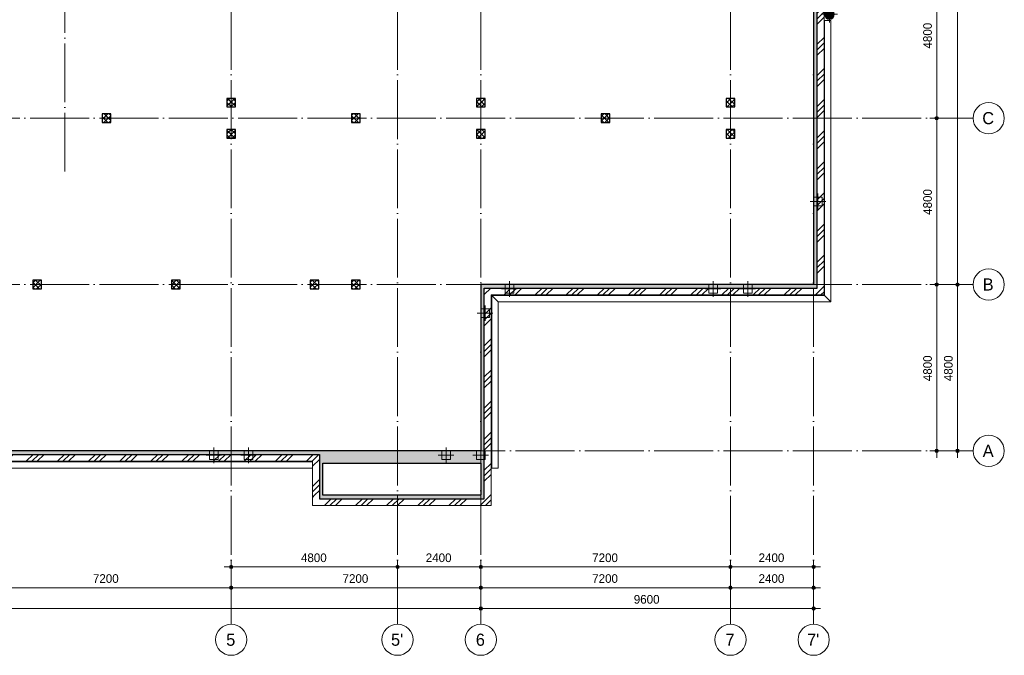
# Model space of a CAD drawing. Header units: millimetres. Extents: x -2900 to 56100, y -900 to 49332.
# Tile 6 of 8: x 27700 to 56100, y -900 to 17445. Entities that reach past the tile are written whole.
import ezdxf

# ---------------------------------------------------------------- set-up
doc = ezdxf.new("R2010")
doc.units = ezdxf.units.MM
for name, pattern in [('WSP_hartlijn', [800, 500, -100, 100, -100]), ('WSP_hhidden', [250, 150, -100]), ('WSP_stramienlijn', [2000, 1700, -150, 0, -150])]:
    doc.linetypes.add(name, pattern=pattern)
for name, color, linetype, lineweight in [('00_algemeen - hartlijn', 7, 'Continuous', 13), ('00_algemeen - hhidden - 0_13mm', 7, 'WSP_hhidden', 13), ('00_maatvoering', 8, 'Continuous', 13), ('00_maatvoering-100', 8, 'Continuous', 13), ('07_stramien', 4, 'Continuous', 13), ('16_funderingsconstructies', 2, 'Continuous', 18), ('16_funderingsconstructies - voeten en balken -cut-', 3, 'Continuous', 25), ('17_paalfunderingen - beton -cut-', 3, 'Continuous', 25), ('17_paalfunderingen - prefab -cut-', 3, 'Continuous', 25), ('28_hoofddraagconstructies - kolommen en liggers', 1, 'Continuous', 13), ('28_hoofddraagconstructies - kolommen en liggers - staal', 1, 'Continuous', 13)]:
    doc.layers.add(name, color=color, linetype=linetype, lineweight=lineweight)
doc.layers.add('16_funderingsconstructies - voeten en balken', color=2, linetype='Continuous')
doc.styles.add('Revittext', font='txt', dxfattribs={"height": 350})
doc.styles.add('Revittext_1', font='txt', dxfattribs={"height": 250})
doc.dimstyles.new('WSP_25_-_transparant', dxfattribs={"dimscale": 304.8, "dimtxt": 252.223969, "dimasz": 1.312336, "dimexe": 0.656168, "dimexo": 0.0625, "dimgap": 0.213255, "dimtad": 1, "dimdec": 0, "dimzin": 0, "dimdsep": 46, "dimtxsty": 'Revittext_1', "dimblk1": 'DOTSMALL', "dimblk2": 'DOTSMALL', "dimsah": 1, "dimcen": 0.09, "dimdle": 0.656168, "dimazin": 0, "dimtfac": 1, "dimtdec": 4, "dimtix": 1, "dimtmove": 0, "dimatfit": 3, "dimfxl": 0.656168, "dimfxlon": 1, "dimtvp": 1, "dimtolj": 1, "dimtzin": 0, "dimarcsym": 2})
pattern_1 = [(45, (0, 0), (-449.013, 449.013), []), (45, (158.75, 0), (0, 898.0256), []), (45, (-158.75, 0), (0, 898.0256), [])]

# ---------------------------------------------------------------- blocks, each defined once
blk = doc.blocks.new('28_WSP_SF_staal - HFL v21-0 - Lequ 200x200x16 - S235-1216753-fundering - plot - 100')
at = {"layer": '00_algemeen - hhidden - 0_13mm'}
blk.add_line((-5960, 39.2), (5960, 39.2), dxfattribs=at)
at = {"layer": '28_hoofddraagconstructies - kolommen en liggers - staal'}
for p, q in [((-5960, 48.2), (-5960, 55.2)), ((5960, 55.2), (-5960, 55.2)), ((-5960, 39.2), (5960, 39.2)), ((5960, 55.2), (5960, 48.2)), ((-5960, -144.8), (5960, -144.8))]:
    blk.add_line(p, q, dxfattribs=at)
blk = doc.blocks.new('28_WSP_SF_staal - HFL v21-0 - Lequ 200x200x16 - S235-1217634-fundering - plot - 100')
at = {"layer": '00_algemeen - hhidden - 0_13mm'}
blk.add_line((-4784, 39.2), (4816, 39.2), dxfattribs=at)
blk = doc.blocks.new('28_WSP_SF_staal - HFL v21-0 - Lequ 200x200x16 - S235-1216926-fundering - plot - 100')
at = {"layer": '00_algemeen - hhidden - 0_13mm'}
blk.add_line((-2484, -39.2), (2500, -39.2), dxfattribs=at)
blk = doc.blocks.new('17_WSP_FD_beton - fundatiepaal v21-1 - ø273_285 _stalen buis_ met kopmoment-1364903-fundering - plot - 100')
at = {"layer": '16_funderingsconstructies'}
blk.add_hatch(color=256, dxfattribs=at).paths.add_polyline_path([(-136, 0), (-131, -38), (-115, -74), (-89, -103), (-57, -124), (-19, -135), (19, -135), (57, -124), (89, -103), (115, -74), (131, -38), (137, 0), (130, 41), (115, 74), (89, 103), (57, 124), (19, 135), (-19, 135), (-57, 124), (-89, 103), (-115, 74), (-131, 38)])
at = {"layer": '00_algemeen - hartlijn', "linetype": 'WSP_hartlijn'}
for p, q in [((-237, 0), (236, 0)), ((0, -237), (0, 236))]:
    blk.add_line(p, q, dxfattribs=at)
at = {"layer": '17_paalfunderingen - beton -cut-'}
for start, end in [(360, 180), (180, 360)]:
    blk.add_arc((0, 0), 137, start, end, dxfattribs=at)
blk = doc.blocks.new('28_WSP_SF_staal - HFL v21-0 - Lequ 200x200x16 - S235-1357833-fundering - plot - 100')
at = {"layer": '00_algemeen - hhidden - 0_13mm'}
blk.add_line((-3962.5, -39.2), (3978.5, -39.2), dxfattribs=at)
blk = doc.blocks.new('17_WSP_FD_prefab - fundatiepaal v18-0 - 250x250-V93-fundering - plot - 100')
at = {"layer": '00_algemeen - hartlijn', "color": 135}
blk.add_line((0, 125), (0, 225), dxfattribs=at)
at = {"layer": '16_funderingsconstructies', "color": 135, "lineweight": 13}
for p, q in [((-225, 0), (225, 0)), ((-125, 125), (-125, -125)), ((0, -225), (0, 125)), ((125, -125), (125, 125)), ((-125, -125), (125, -125))]:
    blk.add_line(p, q, dxfattribs=at)
blk = doc.blocks.new('17_WSP_FD_prefab - fundatiepaal v18-0 - 250x250-V95-fundering - plot - 100')
at = {"layer": '16_funderingsconstructies', "color": 135, "lineweight": 13}
for p, q in [((-225, 0), (225, 0)), ((-125, 125), (-125, -125)), ((0, -225), (0, 125)), ((125, 125), (0, 125)), ((125, -125), (125, 125)), ((-125, -125), (125, -125))]:
    blk.add_line(p, q, dxfattribs=at)
blk = doc.blocks.new('17_WSP_FD_prefab - fundatiepaal v18-0 - 250x250-V61-fundering - plot - 100')
at = {"layer": '16_funderingsconstructies', "lineweight": 13}
h = blk.add_hatch(dxfattribs=at)
h.set_pattern_fill('FP_59', color=10, style=0, pattern_type=2)
h.set_pattern_definition([(45, (-30200, -14600), (-70.71068, 70.71068), []), (135, (-30200, -14600), (-70.71068, -70.71068), [])])
h.paths.add_polyline_path([(125, -125), (125, 125), (-125, 125), (-125, -125)])
at = {"layer": '17_paalfunderingen - prefab -cut-', "color": 8}
for p, q in [((125, 125), (-125, 125)), ((-125, 125), (-125, -125)), ((125, -125), (125, 125)), ((-125, -125), (125, -125))]:
    blk.add_line(p, q, dxfattribs=at)
blk = doc.blocks.new('17_WSP_FD_prefab - fundatiepaal v18-0 - 250x250-V62-fundering - plot - 100')
at = {"layer": '16_funderingsconstructies', "lineweight": 13}
h = blk.add_hatch(dxfattribs=at)
h.set_pattern_fill('FP_60', color=10, style=0, pattern_type=2)
h.set_pattern_definition([(45, (-33800, -15050), (-70.71068, 70.71068), []), (135, (-33800, -15050), (-70.71068, -70.71068), [])])
h.paths.add_polyline_path([(125, -125), (125, 125), (-125, 125), (-125, -125)])
at = {"layer": '17_paalfunderingen - prefab -cut-', "color": 8}
for p, q in [((125, 125), (-125, 125)), ((-125, 125), (-125, -125)), ((125, -125), (125, 125)), ((-125, -125), (125, -125))]:
    blk.add_line(p, q, dxfattribs=at)
blk = doc.blocks.new('17_WSP_FD_prefab - fundatiepaal v18-0 - 250x250-V63-fundering - plot - 100')
at = {"layer": '16_funderingsconstructies', "lineweight": 13}
h = blk.add_hatch(dxfattribs=at)
h.set_pattern_fill('FP_61', color=10, style=0, pattern_type=2)
h.set_pattern_definition([(45, (-33800, -14150), (-70.71068, 70.71068), []), (135, (-33800, -14150), (-70.71068, -70.71068), [])])
h.paths.add_polyline_path([(125, -125), (125, 125), (-125, 125), (-125, -125)])
at = {"layer": '17_paalfunderingen - prefab -cut-', "color": 8}
for p, q in [((125, 125), (-125, 125)), ((-125, 125), (-125, -125)), ((125, -125), (125, 125)), ((-125, -125), (125, -125))]:
    blk.add_line(p, q, dxfattribs=at)
blk = doc.blocks.new('17_WSP_FD_prefab - fundatiepaal v18-0 - 250x250-V64-fundering - plot - 100')
at = {"layer": '16_funderingsconstructies', "lineweight": 13}
h = blk.add_hatch(dxfattribs=at)
h.set_pattern_fill('FP_62', color=10, style=0, pattern_type=2)
h.set_pattern_definition([(45, (-36200, -9800), (-70.71068, 70.71068), []), (135, (-36200, -9800), (-70.71068, -70.71068), [])])
h.paths.add_polyline_path([(125, -125), (125, 125), (-125, 125), (-125, -125)])
at = {"layer": '17_paalfunderingen - prefab -cut-', "color": 8}
for p, q in [((125, 125), (-125, 125)), ((-125, 125), (-125, -125)), ((125, -125), (125, 125)), ((-125, -125), (125, -125))]:
    blk.add_line(p, q, dxfattribs=at)
blk = doc.blocks.new('17_WSP_FD_prefab - fundatiepaal v18-0 - 250x250-V65-fundering - plot - 100')
at = {"layer": '16_funderingsconstructies', "lineweight": 13}
h = blk.add_hatch(dxfattribs=at)
h.set_pattern_fill('FP_63', color=10, style=0, pattern_type=2)
h.set_pattern_definition([(45, (-37400, -14600), (-70.71068, 70.71068), []), (135, (-37400, -14600), (-70.71068, -70.71068), [])])
h.paths.add_polyline_path([(125, -125), (125, 125), (-125, 125), (-125, -125)])
at = {"layer": '17_paalfunderingen - prefab -cut-', "color": 8}
for p, q in [((125, 125), (-125, 125)), ((-125, 125), (-125, -125)), ((125, -125), (125, 125)), ((-125, -125), (125, -125))]:
    blk.add_line(p, q, dxfattribs=at)
blk = doc.blocks.new('17_WSP_FD_prefab - fundatiepaal v18-0 - 250x250-V66-fundering - plot - 100')
at = {"layer": '16_funderingsconstructies', "lineweight": 13}
h = blk.add_hatch(dxfattribs=at)
h.set_pattern_fill('FP_64', color=10, style=0, pattern_type=2)
h.set_pattern_definition([(45, (-37400, -9800), (-70.71068, 70.71068), []), (135, (-37400, -9800), (-70.71068, -70.71068), [])])
h.paths.add_polyline_path([(125, -125), (125, 125), (-125, 125), (-125, -125)])
at = {"layer": '17_paalfunderingen - prefab -cut-', "color": 8}
for p, q in [((125, 125), (-125, 125)), ((-125, 125), (-125, -125)), ((125, -125), (125, 125)), ((-125, -125), (125, -125))]:
    blk.add_line(p, q, dxfattribs=at)
blk = doc.blocks.new('17_WSP_FD_prefab - fundatiepaal v18-0 - 250x250-V67-fundering - plot - 100')
at = {"layer": '16_funderingsconstructies', "lineweight": 13}
h = blk.add_hatch(dxfattribs=at)
h.set_pattern_fill('FP_65', color=10, style=0, pattern_type=2)
h.set_pattern_definition([(45, (-28200, -9800), (-70.71068, 70.71068), []), (135, (-28200, -9800), (-70.71068, -70.71068), [])])
h.paths.add_polyline_path([(125, -125), (125, 125), (-125, 125), (-125, -125)])
at = {"layer": '17_paalfunderingen - prefab -cut-', "color": 8}
for p, q in [((125, 125), (-125, 125)), ((-125, 125), (-125, -125)), ((125, -125), (125, 125)), ((-125, -125), (125, -125))]:
    blk.add_line(p, q, dxfattribs=at)
blk = doc.blocks.new('17_WSP_FD_prefab - fundatiepaal v18-0 - 250x250-V68-fundering - plot - 100')
at = {"layer": '16_funderingsconstructies', "lineweight": 13}
h = blk.add_hatch(dxfattribs=at)
h.set_pattern_fill('FP_66', color=10, style=0, pattern_type=2)
h.set_pattern_definition([(45, (-32200, -9800), (-70.71068, 70.71068), []), (135, (-32200, -9800), (-70.71068, -70.71068), [])])
h.paths.add_polyline_path([(125, -125), (125, 125), (-125, 125), (-125, -125)])
at = {"layer": '17_paalfunderingen - prefab -cut-', "color": 8}
for p, q in [((125, 125), (-125, 125)), ((-125, 125), (-125, -125)), ((125, -125), (125, 125)), ((-125, -125), (125, -125))]:
    blk.add_line(p, q, dxfattribs=at)
blk = doc.blocks.new('17_WSP_FD_prefab - fundatiepaal v18-0 - 250x250-V69-fundering - plot - 100')
at = {"layer": '16_funderingsconstructies', "lineweight": 13}
h = blk.add_hatch(dxfattribs=at)
h.set_pattern_fill('FP_67', color=10, style=0, pattern_type=2)
h.set_pattern_definition([(45, (-41000, -15050), (-70.71068, 70.71068), []), (135, (-41000, -15050), (-70.71068, -70.71068), [])])
h.paths.add_polyline_path([(125, -125), (125, 125), (-125, 125), (-125, -125)])
at = {"layer": '17_paalfunderingen - prefab -cut-', "color": 8}
for p, q in [((125, 125), (-125, 125)), ((-125, 125), (-125, -125)), ((125, -125), (125, 125)), ((-125, -125), (125, -125))]:
    blk.add_line(p, q, dxfattribs=at)
blk = doc.blocks.new('17_WSP_FD_prefab - fundatiepaal v18-0 - 250x250-V70-fundering - plot - 100')
at = {"layer": '16_funderingsconstructies', "lineweight": 13}
h = blk.add_hatch(dxfattribs=at)
h.set_pattern_fill('FP_68', color=10, style=0, pattern_type=2)
h.set_pattern_definition([(45, (-41000, -14150), (-70.71068, 70.71068), []), (135, (-41000, -14150), (-70.71068, -70.71068), [])])
h.paths.add_polyline_path([(125, -125), (125, 125), (-125, 125), (-125, -125)])
at = {"layer": '17_paalfunderingen - prefab -cut-', "color": 8}
for p, q in [((125, 125), (-125, 125)), ((-125, 125), (-125, -125)), ((125, -125), (125, 125)), ((-125, -125), (125, -125))]:
    blk.add_line(p, q, dxfattribs=at)
blk = doc.blocks.new('17_WSP_FD_prefab - fundatiepaal v18-0 - 250x250-V96-fundering - plot - 100')
at = {"layer": '00_algemeen - hartlijn', "color": 135}
blk.add_line((-225, 0), (-125, 0), dxfattribs=at)
at = {"layer": '16_funderingsconstructies', "color": 135, "lineweight": 13}
for p, q in [((125, 125), (-125, 125)), ((-125, 0), (225, 0)), ((0, -225), (0, 225)), ((125, -125), (125, 125)), ((-125, -125), (125, -125))]:
    blk.add_line(p, q, dxfattribs=at)
blk = doc.blocks.new('17_WSP_FD_prefab - fundatiepaal v18-0 - 250x250-V76-fundering - plot - 100')
at = {"layer": '16_funderingsconstructies', "lineweight": 13}
h = blk.add_hatch(dxfattribs=at)
h.set_pattern_fill('FP_73', color=10, style=0, pattern_type=2)
h.set_pattern_definition([(45, (-44600, -14600), (-70.71068, 70.71068), []), (135, (-44600, -14600), (-70.71068, -70.71068), [])])
h.paths.add_polyline_path([(125, -125), (125, 125), (-125, 125), (-125, -125)])
at = {"layer": '17_paalfunderingen - prefab -cut-', "color": 8}
for p, q in [((125, 125), (-125, 125)), ((-125, 125), (-125, -125)), ((125, -125), (125, 125)), ((-125, -125), (125, -125))]:
    blk.add_line(p, q, dxfattribs=at)
blk = doc.blocks.new('17_WSP_FD_prefab - fundatiepaal v18-0 - 250x250-V77-fundering - plot - 100')
at = {"layer": '16_funderingsconstructies', "lineweight": 13}
h = blk.add_hatch(dxfattribs=at)
h.set_pattern_fill('FP_74', color=10, style=0, pattern_type=2)
h.set_pattern_definition([(45, (-48200, -15050), (-70.71068, 70.71068), []), (135, (-48200, -15050), (-70.71068, -70.71068), [])])
h.paths.add_polyline_path([(125, -125), (125, 125), (-125, 125), (-125, -125)])
at = {"layer": '17_paalfunderingen - prefab -cut-', "color": 8}
for p, q in [((125, 125), (-125, 125)), ((-125, 125), (-125, -125)), ((125, -125), (125, 125)), ((-125, -125), (125, -125))]:
    blk.add_line(p, q, dxfattribs=at)
blk = doc.blocks.new('17_WSP_FD_prefab - fundatiepaal v18-0 - 250x250-V78-fundering - plot - 100')
at = {"layer": '16_funderingsconstructies', "lineweight": 13}
h = blk.add_hatch(dxfattribs=at)
h.set_pattern_fill('FP_75', color=10, style=0, pattern_type=2)
h.set_pattern_definition([(45, (-48200, -14150), (-70.71068, 70.71068), []), (135, (-48200, -14150), (-70.71068, -70.71068), [])])
h.paths.add_polyline_path([(125, -125), (125, 125), (-125, 125), (-125, -125)])
at = {"layer": '17_paalfunderingen - prefab -cut-', "color": 8}
for p, q in [((125, 125), (-125, 125)), ((-125, 125), (-125, -125)), ((125, -125), (125, 125)), ((-125, -125), (125, -125))]:
    blk.add_line(p, q, dxfattribs=at)
blk = doc.blocks.new('Grid - Stramienbol 9_0mm-3500-fundering - plot - 100')
at = {"layer": '07_stramien'}
blk.add_circle((0, 0), 4.5, dxfattribs=at)
blk = doc.blocks.new('DIMBLOCK30-fundering - plot - 100')
at = {"layer": '00_maatvoering-100'}
h = blk.add_hatch(color=256, dxfattribs=at)
edge = h.paths.add_edge_path()
edge.add_arc((26600, 1052), 50, 0, 360)
h = blk.add_hatch(color=256, dxfattribs=at)
edge = h.paths.add_edge_path()
edge.add_arc((33800, 1052), 50, 0, 360)
for p, q in [((26600, 1252), (26600, 852)), ((26600, 1052), (26600, 1252)), ((33800, 1252), (33800, 852)), ((33800, 1052), (33800, 1252)), ((26600, 1052), (33800, 1052))]:
    blk.add_line(p, q, dxfattribs=at)
for centre in [(26600, 1052), (33800, 1052)]:
    blk.add_circle(centre, 50, dxfattribs=at)
at = {"layer": '00_maatvoering-100', "color": 0, "insert": (29812, 1441), "char_height": 250, "width": 931.29, "attachment_point": 1, "line_spacing_factor": 0.931288, "style": 'Revittext_1'}
blk.add_mtext('7200', dxfattribs=at)
blk = doc.blocks.new('_DotSmall')
at = {"color": 0, "linetype": 'ByBlock', "const_width": 0.5}
blk.add_lwpolyline([(-0.0625, 0, 1), (0.0625, 0, 1)], format="xyb", close=True, dxfattribs=at)
blk = doc.blocks.new('DIMBLOCK31-fundering - plot - 100')
at = {"layer": '00_maatvoering-100'}
h = blk.add_hatch(color=256, dxfattribs=at)
edge = h.paths.add_edge_path()
edge.add_arc((33800, 1052), 50, 0, 360)
h = blk.add_hatch(color=256, dxfattribs=at)
edge = h.paths.add_edge_path()
edge.add_arc((41000, 1052), 50, 0, 360)
for p, q in [((33800, 1252), (33800, 852)), ((33800, 1052), (33800, 1252)), ((41000, 1252), (41000, 852)), ((41000, 1052), (41000, 1252)), ((33800, 1052), (41000, 1052))]:
    blk.add_line(p, q, dxfattribs=at)
for centre in [(33800, 1052), (41000, 1052)]:
    blk.add_circle(centre, 50, dxfattribs=at)
at = {"layer": '00_maatvoering-100', "color": 0, "insert": (37012, 1441), "char_height": 250, "width": 931.29, "attachment_point": 1, "line_spacing_factor": 0.931288, "style": 'Revittext_1'}
blk.add_mtext('7200', dxfattribs=at)
blk = doc.blocks.new('DIMBLOCK32-fundering - plot - 100')
at = {"layer": '00_maatvoering-100'}
h = blk.add_hatch(color=256, dxfattribs=at)
edge = h.paths.add_edge_path()
edge.add_arc((41000, 1052), 50, 0, 360)
h = blk.add_hatch(color=256, dxfattribs=at)
edge = h.paths.add_edge_path()
edge.add_arc((48200, 1052), 50, 0, 360)
for p, q in [((41000, 1252), (41000, 852)), ((41000, 1052), (41000, 1252)), ((48200, 1252), (48200, 852)), ((48200, 1052), (48200, 1252)), ((41000, 1052), (48200, 1052))]:
    blk.add_line(p, q, dxfattribs=at)
for centre in [(41000, 1052), (48200, 1052)]:
    blk.add_circle(centre, 50, dxfattribs=at)
at = {"layer": '00_maatvoering-100', "color": 0, "insert": (44212, 1441), "char_height": 250, "width": 931.29, "attachment_point": 1, "line_spacing_factor": 0.931288, "style": 'Revittext_1'}
blk.add_mtext('7200', dxfattribs=at)
blk = doc.blocks.new('DIMBLOCK33-fundering - plot - 100')
at = {"layer": '00_maatvoering-100'}
h = blk.add_hatch(color=256, dxfattribs=at)
edge = h.paths.add_edge_path()
edge.add_arc((48200, 1052), 50, 0, 360)
h = blk.add_hatch(color=256, dxfattribs=at)
edge = h.paths.add_edge_path()
edge.add_arc((50600, 1052), 50, 0, 360)
for p, q in [((48200, 1252), (48200, 852)), ((48200, 1052), (48200, 1252)), ((50600, 1252), (50600, 852)), ((50600, 1052), (50600, 1252)), ((48200, 1052), (50800, 1052))]:
    blk.add_line(p, q, dxfattribs=at)
for centre in [(48200, 1052), (50600, 1052)]:
    blk.add_circle(centre, 50, dxfattribs=at)
at = {"layer": '00_maatvoering-100', "color": 0, "insert": (49012, 1441), "char_height": 250, "width": 931.29, "attachment_point": 1, "line_spacing_factor": 0.931288, "style": 'Revittext_1'}
blk.add_mtext('2400', dxfattribs=at)
blk = doc.blocks.new('DIMBLOCK35-fundering - plot - 100')
at = {"layer": '00_maatvoering-100'}
h = blk.add_hatch(color=256, dxfattribs=at)
edge = h.paths.add_edge_path()
edge.add_arc((9800, 452), 50, 0, 360)
h = blk.add_hatch(color=256, dxfattribs=at)
edge = h.paths.add_edge_path()
edge.add_arc((41000, 452), 50, 0, 360)
for p, q in [((9800, 652), (9800, 252)), ((9800, 452), (9800, 652)), ((41000, 652), (41000, 252)), ((41000, 452), (41000, 652)), ((9800, 452), (41000, 452))]:
    blk.add_line(p, q, dxfattribs=at)
for centre in [(9800, 452), (41000, 452)]:
    blk.add_circle(centre, 50, dxfattribs=at)
at = {"layer": '00_maatvoering-100', "color": 0, "insert": (24915, 841), "char_height": 250, "width": 1164.11, "attachment_point": 1, "line_spacing_factor": 0.931288, "style": 'Revittext_1'}
blk.add_mtext('31200', dxfattribs=at)
blk = doc.blocks.new('DIMBLOCK36-fundering - plot - 100')
at = {"layer": '00_maatvoering-100'}
h = blk.add_hatch(color=256, dxfattribs=at)
edge = h.paths.add_edge_path()
edge.add_arc((41000, 452), 50, 0, 360)
h = blk.add_hatch(color=256, dxfattribs=at)
edge = h.paths.add_edge_path()
edge.add_arc((50600, 452), 50, 0, 360)
for p, q in [((41000, 652), (41000, 252)), ((41000, 452), (41000, 652)), ((50600, 652), (50600, 252)), ((50600, 452), (50600, 652)), ((41000, 452), (50800, 452))]:
    blk.add_line(p, q, dxfattribs=at)
for centre in [(41000, 452), (50600, 452)]:
    blk.add_circle(centre, 50, dxfattribs=at)
at = {"layer": '00_maatvoering-100', "color": 0, "insert": (45412, 841), "char_height": 250, "width": 931.29, "attachment_point": 1, "line_spacing_factor": 0.931288, "style": 'Revittext_1'}
blk.add_mtext('9600', dxfattribs=at)
blk = doc.blocks.new('DIMBLOCK39-fundering - plot - 100')
at = {"layer": '00_maatvoering-100'}
h = blk.add_hatch(color=256, dxfattribs=at)
edge = h.paths.add_edge_path()
edge.add_arc((33800, 1652), 50, 0, 360)
h = blk.add_hatch(color=256, dxfattribs=at)
edge = h.paths.add_edge_path()
edge.add_arc((38600, 1652), 50, 0, 360)
for p, q in [((33800, 1852), (33800, 1452)), ((33800, 1652), (33800, 1852)), ((38600, 1852), (38600, 1452)), ((38600, 1652), (38600, 1852)), ((33600, 1652), (38600, 1652))]:
    blk.add_line(p, q, dxfattribs=at)
for centre in [(33800, 1652), (38600, 1652)]:
    blk.add_circle(centre, 50, dxfattribs=at)
at = {"layer": '00_maatvoering-100', "color": 0, "insert": (35812, 2041), "char_height": 250, "width": 931.29, "attachment_point": 1, "line_spacing_factor": 0.931288, "style": 'Revittext_1'}
blk.add_mtext('4800', dxfattribs=at)
blk = doc.blocks.new('DIMBLOCK40-fundering - plot - 100')
at = {"layer": '00_maatvoering-100'}
h = blk.add_hatch(color=256, dxfattribs=at)
edge = h.paths.add_edge_path()
edge.add_arc((38600, 1652), 50, 0, 360)
h = blk.add_hatch(color=256, dxfattribs=at)
edge = h.paths.add_edge_path()
edge.add_arc((41000, 1652), 50, 0, 360)
for p, q in [((38600, 1852), (38600, 1452)), ((38600, 1652), (38600, 1852)), ((41000, 1852), (41000, 1452)), ((41000, 1652), (41000, 1852)), ((38600, 1652), (41200, 1652))]:
    blk.add_line(p, q, dxfattribs=at)
for centre in [(38600, 1652), (41000, 1652)]:
    blk.add_circle(centre, 50, dxfattribs=at)
at = {"layer": '00_maatvoering-100', "color": 0, "insert": (39412, 2041), "char_height": 250, "width": 931.29, "attachment_point": 1, "line_spacing_factor": 0.931288, "style": 'Revittext_1'}
blk.add_mtext('2400', dxfattribs=at)
blk = doc.blocks.new('DIMBLOCK41-fundering - plot - 100')
at = {"layer": '00_maatvoering-100'}
h = blk.add_hatch(color=256, dxfattribs=at)
edge = h.paths.add_edge_path()
edge.add_arc((41000, 1652), 50, 0, 360)
h = blk.add_hatch(color=256, dxfattribs=at)
edge = h.paths.add_edge_path()
edge.add_arc((48200, 1652), 50, 0, 360)
for p, q in [((41000, 1852), (41000, 1452)), ((41000, 1652), (41000, 1852)), ((48200, 1852), (48200, 1452)), ((48200, 1652), (48200, 1852)), ((40800, 1652), (48200, 1652))]:
    blk.add_line(p, q, dxfattribs=at)
for centre in [(41000, 1652), (48200, 1652)]:
    blk.add_circle(centre, 50, dxfattribs=at)
at = {"layer": '00_maatvoering-100', "color": 0, "insert": (44212, 2041), "char_height": 250, "width": 931.29, "attachment_point": 1, "line_spacing_factor": 0.931288, "style": 'Revittext_1'}
blk.add_mtext('7200', dxfattribs=at)
blk = doc.blocks.new('DIMBLOCK42-fundering - plot - 100')
at = {"layer": '00_maatvoering-100'}
h = blk.add_hatch(color=256, dxfattribs=at)
edge = h.paths.add_edge_path()
edge.add_arc((48200, 1652), 50, 0, 360)
h = blk.add_hatch(color=256, dxfattribs=at)
edge = h.paths.add_edge_path()
edge.add_arc((50600, 1652), 50, 0, 360)
for p, q in [((48200, 1852), (48200, 1452)), ((48200, 1652), (48200, 1852)), ((50600, 1852), (50600, 1452)), ((50600, 1652), (50600, 1852)), ((48200, 1652), (50800, 1652))]:
    blk.add_line(p, q, dxfattribs=at)
for centre in [(48200, 1652), (50600, 1652)]:
    blk.add_circle(centre, 50, dxfattribs=at)
at = {"layer": '00_maatvoering-100', "color": 0, "insert": (49012, 2041), "char_height": 250, "width": 931.29, "attachment_point": 1, "line_spacing_factor": 0.931288, "style": 'Revittext_1'}
blk.add_mtext('2400', dxfattribs=at)
blk = doc.blocks.new('DIMBLOCK47-fundering - plot - 100')
at = {"layer": '00_maatvoering-100'}
h = blk.add_hatch(color=256, dxfattribs=at)
edge = h.paths.add_edge_path()
edge.add_arc((54149, 19400), 50, 0, 360)
h = blk.add_hatch(color=256, dxfattribs=at)
edge = h.paths.add_edge_path()
edge.add_arc((54149, 14600), 50, 0, 360)
for p, q in [((54349, 19400), (53949, 19400)), ((54149, 19400), (54149, 14600)), ((54149, 19400), (54349, 19400)), ((54349, 14600), (53949, 14600)), ((54149, 14600), (54349, 14600))]:
    blk.add_line(p, q, dxfattribs=at)
for centre in [(54149, 19400), (54149, 14600)]:
    blk.add_circle(centre, 50, dxfattribs=at)
at = {"layer": '00_maatvoering-100', "color": 0, "insert": (53760, 16612), "char_height": 250, "width": 931.29, "attachment_point": 1, "rotation": 90, "line_spacing_factor": 0.931288, "style": 'Revittext_1'}
blk.add_mtext('4800', dxfattribs=at)
blk = doc.blocks.new('DIMBLOCK48-fundering - plot - 100')
at = {"layer": '00_maatvoering-100'}
h = blk.add_hatch(color=256, dxfattribs=at)
edge = h.paths.add_edge_path()
edge.add_arc((54149, 14600), 50, 0, 360)
h = blk.add_hatch(color=256, dxfattribs=at)
edge = h.paths.add_edge_path()
edge.add_arc((54149, 9800), 50, 0, 360)
for p, q in [((54349, 14600), (53949, 14600)), ((54149, 14600), (54149, 9800)), ((54149, 14600), (54349, 14600)), ((54349, 9800), (53949, 9800)), ((54149, 9800), (54349, 9800))]:
    blk.add_line(p, q, dxfattribs=at)
for centre in [(54149, 14600), (54149, 9800)]:
    blk.add_circle(centre, 50, dxfattribs=at)
at = {"layer": '00_maatvoering-100', "color": 0, "insert": (53760, 11812), "char_height": 250, "width": 931.29, "attachment_point": 1, "rotation": 90, "line_spacing_factor": 0.931288, "style": 'Revittext_1'}
blk.add_mtext('4800', dxfattribs=at)
blk = doc.blocks.new('DIMBLOCK49-fundering - plot - 100')
at = {"layer": '00_maatvoering-100'}
h = blk.add_hatch(color=256, dxfattribs=at)
edge = h.paths.add_edge_path()
edge.add_arc((54149, 9800), 50, 0, 360)
h = blk.add_hatch(color=256, dxfattribs=at)
edge = h.paths.add_edge_path()
edge.add_arc((54149, 5000), 50, 0, 360)
for p, q in [((54349, 9800), (53949, 9800)), ((54149, 9800), (54149, 4800)), ((54149, 9800), (54349, 9800)), ((54349, 5000), (53949, 5000)), ((54149, 5000), (54349, 5000))]:
    blk.add_line(p, q, dxfattribs=at)
for centre in [(54149, 9800), (54149, 5000)]:
    blk.add_circle(centre, 50, dxfattribs=at)
at = {"layer": '00_maatvoering-100', "color": 0, "insert": (53760, 7012), "char_height": 250, "width": 931.29, "attachment_point": 1, "rotation": 90, "line_spacing_factor": 0.931288, "style": 'Revittext_1'}
blk.add_mtext('4800', dxfattribs=at)
blk = doc.blocks.new('DIMBLOCK51-fundering - plot - 100')
at = {"layer": '00_maatvoering-100'}
h = blk.add_hatch(color=256, dxfattribs=at)
edge = h.paths.add_edge_path()
edge.add_arc((54749, 29000), 50, 0, 360)
h = blk.add_hatch(color=256, dxfattribs=at)
edge = h.paths.add_edge_path()
edge.add_arc((54749, 9800), 50, 0, 360)
for p, q in [((54949, 29000), (54549, 29000)), ((54749, 29000), (54749, 9800)), ((54749, 29000), (54949, 29000)), ((54949, 9800), (54549, 9800)), ((54749, 9800), (54949, 9800))]:
    blk.add_line(p, q, dxfattribs=at)
for centre in [(54749, 29000), (54749, 9800)]:
    blk.add_circle(centre, 50, dxfattribs=at)
at = {"layer": '00_maatvoering-100', "color": 0, "insert": (54360, 18915), "char_height": 250, "width": 1164.11, "attachment_point": 1, "rotation": 90, "line_spacing_factor": 0.931288, "style": 'Revittext_1'}
blk.add_mtext('19200', dxfattribs=at)
blk = doc.blocks.new('DIMBLOCK52-fundering - plot - 100')
at = {"layer": '00_maatvoering-100'}
h = blk.add_hatch(color=256, dxfattribs=at)
edge = h.paths.add_edge_path()
edge.add_arc((54749, 9800), 50, 0, 360)
h = blk.add_hatch(color=256, dxfattribs=at)
edge = h.paths.add_edge_path()
edge.add_arc((54749, 5000), 50, 0, 360)
for p, q in [((54949, 9800), (54549, 9800)), ((54749, 9800), (54749, 4800)), ((54749, 9800), (54949, 9800)), ((54949, 5000), (54549, 5000)), ((54749, 5000), (54949, 5000))]:
    blk.add_line(p, q, dxfattribs=at)
for centre in [(54749, 9800), (54749, 5000)]:
    blk.add_circle(centre, 50, dxfattribs=at)
at = {"layer": '00_maatvoering-100', "color": 0, "insert": (54360, 7012), "char_height": 250, "width": 931.29, "attachment_point": 1, "rotation": 90, "line_spacing_factor": 0.931288, "style": 'Revittext_1'}
blk.add_mtext('4800', dxfattribs=at)

msp = doc.modelspace()

# ---------------------------------------------------------------- hatches: boundary and pattern name
at = {"layer": '16_funderingsconstructies - voeten en balken'}
for points in [[(50700, 9700), (50700, 29000), (50600, 29000), (50600, 9700)], [(50600, 9700), (50600, 9800), (41000, 9800), (41000, 9700), (45079.1, 9700)], [(41100, 3620), (41100, 9700), (41000, 9700), (41000, 3620)], [(36345, 4900), (36345, 5000), (23925, 5000), (23925, 4900), (33515.4, 4900)], [(36345, 3720), (36445, 3720), (36445, 5000), (36345, 5000), (36345, 4900)], [(41000, 4650), (41000, 5000), (36445, 5000), (36445, 4650), (39297.2, 4650)], [(41000, 3620), (41000, 3720), (36345, 3720), (36345, 3620), (39297.2, 3620)]]:
    msp.add_hatch(color=10, dxfattribs=at).paths.add_polyline_path(points)
at = {"layer": '16_funderingsconstructies - voeten en balken', "lineweight": 13}
h = msp.add_hatch(dxfattribs=at)
h.set_pattern_fill('FP_1', color=10, style=0, pattern_type=2)
h.set_pattern_definition(pattern_1)
h.paths.add_polyline_path([(50700, 9500), (50900, 9500), (50900, 29000), (50700, 29000), (50700, 9700), (50600, 9700), (50600, 9500)])
h = msp.add_hatch(dxfattribs=at)
h.set_pattern_fill('FP_2', color=10, style=0, pattern_type=2)
h.set_pattern_definition(pattern_1)
h.paths.add_polyline_path([(50600, 9500), (50600, 9700), (41100, 9700), (41100, 9500), (45079.1, 9500)])
h = msp.add_hatch(dxfattribs=at)
h.set_pattern_fill('FP_2', color=10, style=0, pattern_type=2)
h.set_pattern_definition(pattern_1)
h.paths.add_polyline_path([(41100, 3420), (41300, 3420), (41300, 9500), (41100, 9500), (41100, 3620), (41000, 3620), (41000, 3420)])
h = msp.add_hatch(dxfattribs=at)
h.set_pattern_fill('FP_2', color=10, style=0, pattern_type=2)
h.set_pattern_definition(pattern_1)
h.paths.add_polyline_path([(36145, 4700), (36145, 4900), (24025, 4900), (24025, 4700), (33515.4, 4700)])
h = msp.add_hatch(dxfattribs=at)
h.set_pattern_fill('FP_1', color=10, style=0, pattern_type=2)
h.set_pattern_definition(pattern_1)
h.paths.add_polyline_path([(36345, 3720), (36345, 4900), (36145, 4900), (36145, 3720)])
h = msp.add_hatch(dxfattribs=at)
h.set_pattern_fill('FP_1', color=10, style=0, pattern_type=2)
h.set_pattern_definition(pattern_1)
h.paths.add_polyline_path([(41000, 3420), (41000, 3620), (36345, 3620), (36345, 3720), (36145, 3720), (36145, 3420), (39297.2, 3420)])

# ---------------------------------------------------------------- linework, layer by layer
at = {"layer": '07_stramien', "linetype": 'WSP_stramienlijn'}
for p, q in [((29000, 13061.2), (29000, 48432.3)), ((33800, 0), (33800, 48432.3)), ((38600, 0), (38600, 48432.3)), ((41000, 0), (41000, 48432.3)), ((48200, 0), (48200, 48432.3)), ((50600, 0), (50600, 48432.3)), ((-2000, 14600), (55200, 14600)), ((-2000, 9800), (55200, 9800)), ((-2000, 5000), (55200, 5000))]:
    msp.add_line(p, q, dxfattribs=at)
at = {"layer": '16_funderingsconstructies - voeten en balken', "color": 55, "lineweight": 18}
for p, q in [((50900, 29000), (50900, 9500)), ((50600, 9500), (41300, 9500)), ((41300, 9500), (41300, 3420)), ((50600, 9500), (50900, 9500)), ((36145, 4700), (24225, 4700)), ((36145, 3720), (36145, 4700)), ((36145, 3720), (36145, 3420)), ((41000, 3420), (36145, 3420)), ((41000, 3420), (41300, 3420))]:
    msp.add_line(p, q, dxfattribs=at)
at = {"layer": '16_funderingsconstructies - voeten en balken -cut-', "color": 8}
for p, q in [((50600, 29000), (50600, 9800)), ((50700, 9700), (50700, 29000)), ((50600, 9800), (41000, 9800)), ((41000, 9800), (41000, 9700)), ((41000, 9700), (41000, 5000)), ((41100, 9700), (50600, 9700)), ((41100, 3620), (41100, 9700)), ((50600, 9700), (50700, 9700)), ((36345, 5000), (23925, 5000)), ((24025, 4900), (36345, 4900)), ((36445, 5000), (36345, 5000)), ((36345, 4900), (36345, 3720)), ((41000, 5000), (36445, 5000)), ((36445, 4650), (41000, 4650)), ((36445, 3720), (36445, 4650)), ((41000, 4650), (41000, 3720)), ((36345, 3720), (36345, 3620)), ((41000, 3720), (36445, 3720)), ((36345, 3620), (41000, 3620)), ((41000, 3620), (41100, 3620))]:
    msp.add_line(p, q, dxfattribs=at)
at = {"layer": '28_hoofddraagconstructies - kolommen en liggers - staal'}
for p, q in [((50900, 17425), (50907, 17425)), ((50900, 17425), (50900, 9500)), ((50907, 17425), (50916, 17425)), ((50916, 9484), (50916, 17425)), ((50916, 17425), (50934, 17425)), ((50934, 17425), (51091, 17425)), ((51091, 17425), (51100, 17425)), ((51100, 9300), (51100, 17425)), ((41300, 9500), (41307, 9493)), ((50900, 9500), (41300, 9500)), ((41307, 9493), (41300, 9500)), ((41300, 9500), (41300, 4500)), ((41316, 9484), (50916, 9484)), ((41316, 4500), (41316, 9484)), ((41334, 9466), (41491, 9309)), ((41491, 9309), (41334, 9466)), ((50907, 9493), (50900, 9500)), ((50900, 9500), (50907, 9493)), ((51091, 9309), (50934, 9466)), ((50934, 9466), (51091, 9309)), ((41500, 9300), (51100, 9300)), ((41500, 4500), (41500, 9300)), ((41307, 4500), (41300, 4500)), ((41316, 4500), (41307, 4500)), ((41334, 4500), (41316, 4500)), ((41491, 4500), (41334, 4500)), ((41500, 4500), (41491, 4500))]:
    msp.add_line(p, q, dxfattribs=at)
at = {"layer": '28_hoofddraagconstructies - kolommen en liggers - staal', "flags": 128}
for points in [[(41307, 9493), (41313.4, 9486.6), (41316, 9484)], [(41316, 9484), (41313.4, 9486.6), (41307, 9493)], [(41316, 9484), (41318.4, 9481.6), (41325, 9475), (41334, 9466)], [(41334, 9466), (41325, 9475), (41318.4, 9481.6), (41316, 9484)], [(50916, 9484), (50913.4, 9486.6), (50907, 9493)], [(50907, 9493), (50913.4, 9486.6), (50916, 9484)], [(50934, 9466), (50925, 9475), (50918.4, 9481.6), (50916, 9484)], [(50916, 9484), (50918.4, 9481.6), (50925, 9475), (50934, 9466)], [(41491, 9309), (41497.4, 9302.6), (41500, 9300)], [(41500, 9300), (41497.4, 9302.6), (41491, 9309)], [(51100, 9300), (51097.4, 9302.6), (51091, 9309)], [(51091, 9309), (51097.4, 9302.6), (51100, 9300)]]:
    msp.add_lwpolyline(points, dxfattribs=at)

# ---------------------------------------------------------------- block references
at = {"layer": '00_algemeen - hhidden - 0_13mm', "rotation": 270.0000000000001}
for name, p in [('28_WSP_SF_staal - HFL v21-0 - Lequ 200x200x16 - S235-1357833-fundering - plot - 100', (50955.2, 13462.5)), ('28_WSP_SF_staal - HFL v21-0 - Lequ 200x200x16 - S235-1216926-fundering - plot - 100', (41355.2, 7000))]:
    msp.add_blockref(name, p, dxfattribs=at)
at = {"layer": '00_algemeen - hhidden - 0_13mm'}
msp.add_blockref('28_WSP_SF_staal - HFL v21-0 - Lequ 200x200x16 - S235-1217634-fundering - plot - 100', (46100, 9444.8), dxfattribs=at)
at = {"layer": '07_stramien', "xscale": 99.99999999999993, "yscale": 99.99999999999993, "zscale": 99.99999999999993, "rotation": 269.9999999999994}
for p in [(55650, 14600), (55650, 9800), (55650, 5000)]:
    msp.add_blockref('Grid - Stramienbol 9_0mm-3500-fundering - plot - 100', p, dxfattribs=at)
at = {"layer": '07_stramien', "xscale": 99.99999999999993, "yscale": 99.99999999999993, "zscale": 99.99999999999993}
for p in [(33800, -450), (38600, -450), (41000, -450), (48200, -450), (50600, -450)]:
    msp.add_blockref('Grid - Stramienbol 9_0mm-3500-fundering - plot - 100', p, dxfattribs=at)
at = {"layer": '16_funderingsconstructies', "rotation": 89.9999999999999}
msp.add_blockref('17_WSP_FD_beton - fundatiepaal v21-1 - ø273_285 _stalen buis_ met kopmoment-1364903-fundering - plot - 100', (51055, 17600), dxfattribs=at)
at = {"layer": '16_funderingsconstructies', "color": 135, "lineweight": 13}
for name, p in [('17_WSP_FD_prefab - fundatiepaal v18-0 - 250x250-V62-fundering - plot - 100', (33800, 15050)), ('17_WSP_FD_prefab - fundatiepaal v18-0 - 250x250-V69-fundering - plot - 100', (41000, 15050)), ('17_WSP_FD_prefab - fundatiepaal v18-0 - 250x250-V77-fundering - plot - 100', (48200, 15050)), ('17_WSP_FD_prefab - fundatiepaal v18-0 - 250x250-V61-fundering - plot - 100', (30200, 14600)), ('17_WSP_FD_prefab - fundatiepaal v18-0 - 250x250-V65-fundering - plot - 100', (37400, 14600)), ('17_WSP_FD_prefab - fundatiepaal v18-0 - 250x250-V76-fundering - plot - 100', (44600, 14600)), ('17_WSP_FD_prefab - fundatiepaal v18-0 - 250x250-V63-fundering - plot - 100', (33800, 14150)), ('17_WSP_FD_prefab - fundatiepaal v18-0 - 250x250-V70-fundering - plot - 100', (41000, 14150)), ('17_WSP_FD_prefab - fundatiepaal v18-0 - 250x250-V78-fundering - plot - 100', (48200, 14150)), ('17_WSP_FD_prefab - fundatiepaal v18-0 - 250x250-V96-fundering - plot - 100', (50725, 12200)), ('17_WSP_FD_prefab - fundatiepaal v18-0 - 250x250-V67-fundering - plot - 100', (28200, 9800)), ('17_WSP_FD_prefab - fundatiepaal v18-0 - 250x250-V68-fundering - plot - 100', (32200, 9800)), ('17_WSP_FD_prefab - fundatiepaal v18-0 - 250x250-V64-fundering - plot - 100', (36200, 9800)), ('17_WSP_FD_prefab - fundatiepaal v18-0 - 250x250-V66-fundering - plot - 100', (37400, 9800)), ('17_WSP_FD_prefab - fundatiepaal v18-0 - 250x250-V93-fundering - plot - 100', (41825, 9675)), ('17_WSP_FD_prefab - fundatiepaal v18-0 - 250x250-V93-fundering - plot - 100', (47700, 9675)), ('17_WSP_FD_prefab - fundatiepaal v18-0 - 250x250-V93-fundering - plot - 100', (48700, 9675)), ('17_WSP_FD_prefab - fundatiepaal v18-0 - 250x250-V96-fundering - plot - 100', (41125, 8975)), ('17_WSP_FD_prefab - fundatiepaal v18-0 - 250x250-V93-fundering - plot - 100', (33300, 4875)), ('17_WSP_FD_prefab - fundatiepaal v18-0 - 250x250-V93-fundering - plot - 100', (34300, 4875)), ('17_WSP_FD_prefab - fundatiepaal v18-0 - 250x250-V93-fundering - plot - 100', (40000, 4875)), ('17_WSP_FD_prefab - fundatiepaal v18-0 - 250x250-V95-fundering - plot - 100', (41000, 4875))]:
    msp.add_blockref(name, p, dxfattribs=at)
at = {"layer": '28_hoofddraagconstructies - kolommen en liggers'}
msp.add_blockref('28_WSP_SF_staal - HFL v21-0 - Lequ 200x200x16 - S235-1216753-fundering - plot - 100', (30185, 4644.8), dxfattribs=at)

# ---------------------------------------------------------------- texts
at = {"layer": '07_stramien', "char_height": 350, "attachment_point": 1, "style": 'Revittext'}
for s, insert, width in [('C', (55465.4, 14778.3), 432.911), ('B', (55478.9, 9978.3), 400.844), ('A', (55478.9, 5178.3), 400.844), ('5', (33657.4, -274.4), 336.709), ("5'", (38411.4, -274.4), 448.945), ('6', (40857.4, -274.4), 336.709), ('7', (48057.4, -274.4), 336.709), ("7'", (50411.4, -274.4), 448.945)]:
    msp.add_mtext(s, dxfattribs=dict(at, insert=insert, width=width))

# ---------------------------------------------------------------- dimensions: what is measured, and where the dimension line sits
at = {"layer": '00_maatvoering'}
for base, p1, p2, override, picture, middle in [((54748.7, 9800), (54948.7, 29000), (54948.7, 9800), {"dimpost": '<>', "dimfxl": 19200}, 'DIMBLOCK51-fundering - plot - 100', (54556, 19400)), ((54148.7, 14600), (54348.7, 19400), (54348.7, 14600), {"dimpost": '<>', "dimfxl": 4800}, 'DIMBLOCK47-fundering - plot - 100', (53956, 17000)), ((54148.7, 9800), (54348.7, 14600), (54348.7, 9800), {"dimpost": '<>', "dimfxl": 4800}, 'DIMBLOCK48-fundering - plot - 100', (53956, 12200)), ((54148.7, 5000), (54348.7, 9800), (54348.7, 5000), {"dimpost": '<>', "dimfxl": 4800}, 'DIMBLOCK49-fundering - plot - 100', (53956, 7400)), ((54748.7, 5000), (54948.7, 9800), (54948.7, 5000), {"dimpost": '<>', "dimfxl": 4800}, 'DIMBLOCK52-fundering - plot - 100', (54556, 7400))]:
    dim = msp.add_linear_dim(base=base, p1=p1, p2=p2, angle=90, dimstyle='WSP_25_-_transparant', override=override, dxfattribs=at)
    dim.commit()
    dim.dimension.update_dxf_attribs({"geometry": picture, "text_midpoint": middle})
for base, p1, p2, override, picture, middle in [((38600, 1652.2), (33800, 1852.2), (38600, 1852.2), {"dimpost": '<>', "dimfxl": 4800}, 'DIMBLOCK39-fundering - plot - 100', (36200, 1844.9)), ((41000, 1652.2), (38600, 1852.2), (41000, 1852.2), {"dimpost": '<>', "dimfxl": 2400}, 'DIMBLOCK40-fundering - plot - 100', (39800, 1844.9)), ((48200, 1652.2), (41000, 1852.2), (48200, 1852.2), {"dimpost": '<>', "dimfxl": 7200}, 'DIMBLOCK41-fundering - plot - 100', (44600, 1844.9)), ((50600, 1652.2), (48200, 1852.2), (50600, 1852.2), {"dimpost": '<>', "dimfxl": 2400}, 'DIMBLOCK42-fundering - plot - 100', (49400, 1844.9)), ((33800, 1052.2), (26600, 1252.2), (33800, 1252.2), {"dimpost": '<>', "dimfxl": 7200}, 'DIMBLOCK30-fundering - plot - 100', (30200, 1244.9)), ((41000, 1052.2), (33800, 1252.2), (41000, 1252.2), {"dimpost": '<>', "dimfxl": 7200}, 'DIMBLOCK31-fundering - plot - 100', (37400, 1244.9)), ((48200, 1052.2), (41000, 1252.2), (48200, 1252.2), {"dimpost": '<>', "dimfxl": 7200}, 'DIMBLOCK32-fundering - plot - 100', (44600, 1244.9)), ((50600, 1052.2), (48200, 1252.2), (50600, 1252.2), {"dimpost": '<>', "dimfxl": 2400}, 'DIMBLOCK33-fundering - plot - 100', (49400, 1244.9)), ((41000, 452.2), (9800, 652.2), (41000, 652.2), {"dimpost": '<>', "dimfxl": 31200}, 'DIMBLOCK35-fundering - plot - 100', (25400, 644.9)), ((50600, 452.2), (41000, 652.2), (50600, 652.2), {"dimpost": '<>', "dimfxl": 9600}, 'DIMBLOCK36-fundering - plot - 100', (45800, 644.9))]:
    dim = msp.add_linear_dim(base=base, p1=p1, p2=p2, dimstyle='WSP_25_-_transparant', override=override, dxfattribs=at)
    dim.commit()
    dim.dimension.update_dxf_attribs({"geometry": picture, "text_midpoint": middle})

doc.saveas('drawing.dxf')
